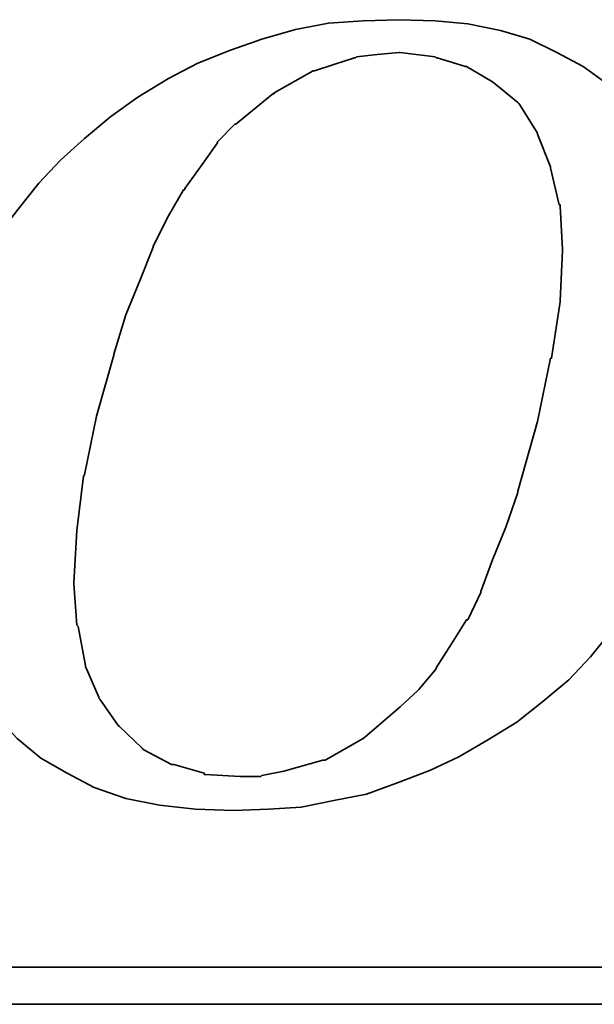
# Model space of a CAD drawing. Header units: millimetres. Extents: x 4 to 336, y 30 to 247.
# Tile 48 of 66: x 272.79 to 275.32, y 128.22 to 132.55. Entities that reach past the tile are written whole.
import ezdxf

# ---------------------------------------------------------------- set-up
doc = ezdxf.new("R2010")
doc.units = ezdxf.units.MM
doc.header["$LTSCALE"] = 0.2
doc.layers.add('DIM', color=4, linetype='CONTINUOUS')
doc.layers.add('layer 1', color=7, linetype='CONTINUOUS')

# ---------------------------------------------------------------- blocks, each defined once
blk = doc.blocks.new('A$Cf7f121c4')
at = {"layer": 'layer 1', "color": 1, "lineweight": 35}
for points, knots in [([(27.4112, 3.1916), (27.4112, 3.1916), (27.4972, 3.1006), (27.4972, 3.1006), (27.4972, 3.1006), (27.4972, 3.1006), (27.6027, 3.0141), (27.6027, 3.0141), (27.6027, 3.0141), (27.6027, 3.0141), (27.7177, 2.9476), (27.7177, 2.9476), (27.7177, 2.9476), (27.7177, 2.9476), (27.8377, 2.8846), (27.8377, 2.8846), (27.8377, 2.8846), (27.8377, 2.8846), (27.9767, 2.8366), (27.9767, 2.8366), (27.9767, 2.8366), (27.9767, 2.8366), (28.1257, 2.8076), (28.1257, 2.8076), (28.1257, 2.8076), (28.1257, 2.8076), (28.2842, 2.7886), (28.2842, 2.7886), (28.2842, 2.7886), (28.2842, 2.7886), (28.4517, 2.7836), (28.4517, 2.7836), (28.4517, 2.7836), (28.4517, 2.7836), (28.6057, 2.7886), (28.6057, 2.7886), (28.6057, 2.7886), (28.6057, 2.7886), (28.7492, 2.7986), (28.7492, 2.7986), (28.7492, 2.7986), (28.7492, 2.7986), (28.8932, 2.8271), (28.8932, 2.8271), (28.8932, 2.8271), (28.8932, 2.8271), (29.0372, 2.8556), (29.0372, 2.8556), (29.0372, 2.8556), (29.0372, 2.8556), (29.1812, 2.9086), (29.1812, 2.9086), (29.1812, 2.9086), (29.1812, 2.9086), (29.3202, 2.9616), (29.3202, 2.9616), (29.3202, 2.9616), (29.3202, 2.9616), (29.4452, 3.0196), (29.4452, 3.0196), (29.4452, 3.0196), (29.4452, 3.0196), (29.5752, 3.0956), (29.5752, 3.0956), (29.5752, 3.0956), (29.5752, 3.0956), (29.7002, 3.1726), (29.7002, 3.1726), (29.7002, 3.1726), (29.7002, 3.1726), (29.8152, 3.2636), (29.8152, 3.2636), (29.8152, 3.2636), (29.8152, 3.2636), (29.9297, 3.3596), (29.9297, 3.3596), (29.9297, 3.3596), (29.9297, 3.3596), (30.0257, 3.4601), (30.0257, 3.4601), (30.0257, 3.4601), (30.0257, 3.4601), (30.1172, 3.5756), (30.1172, 3.5756), (30.1172, 3.5756), (30.1172, 3.5756), (30.2032, 3.6906), (30.2032, 3.6906), (30.2032, 3.6906), (30.2032, 3.6906), (30.2802, 3.8206), (30.2802, 3.8206), (30.2802, 3.8206), (30.2802, 3.8206), (30.3522, 3.9456), (30.3522, 3.9456), (30.3522, 3.9456), (30.3522, 3.9456), (30.4487, 4.1901), (30.4487, 4.1901), (30.4487, 4.1901), (30.4487, 4.1901), (30.5252, 4.4246), (30.5252, 4.4246), (30.5252, 4.4246), (30.5252, 4.4246), (30.5582, 4.6796), (30.5582, 4.6796), (30.5582, 4.6796), (30.5582, 4.6796), (30.5777, 4.9286), (30.5777, 4.9286), (30.5777, 4.9286), (30.5777, 4.9286), (30.5677, 5.0776), (30.5677, 5.0776), (30.5677, 5.0776), (30.5677, 5.0776), (30.5537, 5.2166), (30.5537, 5.2166), (30.5537, 5.2166), (30.5537, 5.2166), (30.5302, 5.3506), (30.5302, 5.3506), (30.5302, 5.3506), (30.5302, 5.3506), (30.4862, 5.4706), (30.4862, 5.4706), (30.4862, 5.4706), (30.4862, 5.4706), (30.4287, 5.5906), (30.4287, 5.5906), (30.4287, 5.5906), (30.4287, 5.5906), (30.3662, 5.7061), (30.3662, 5.7061), (30.3662, 5.7061), (30.3662, 5.7061), (30.2852, 5.8066), (30.2852, 5.8066), (30.2852, 5.8066), (30.2852, 5.8066), (30.1987, 5.8981), (30.1987, 5.8981), (30.1987, 5.8981), (30.1987, 5.8981), (30.0982, 5.9846), (30.0982, 5.9846), (30.0982, 5.9846), (30.0982, 5.9846), (29.9922, 6.0616), (29.9922, 6.0616), (29.9922, 6.0616), (29.9922, 6.0616), (29.8772, 6.1236), (29.8772, 6.1236), (29.8772, 6.1236), (29.8772, 6.1236), (29.7572, 6.1811), (29.7572, 6.1811), (29.7572, 6.1811), (29.7572, 6.1811), (29.6282, 6.2196), (29.6282, 6.2196), (29.6282, 6.2196), (29.6282, 6.2196), (29.4837, 6.2486), (29.4837, 6.2486), (29.4837, 6.2486), (29.4837, 6.2486), (29.3397, 6.2626), (29.3397, 6.2626), (29.3397, 6.2626), (29.3397, 6.2626), (29.1812, 6.2676), (29.1812, 6.2676), (29.1812, 6.2676), (29.1812, 6.2676), (29.0227, 6.2626), (29.0227, 6.2626), (29.0227, 6.2626), (29.0227, 6.2626), (28.8697, 6.2526), (28.8697, 6.2526), (28.8697, 6.2526), (28.8697, 6.2526), (28.7252, 6.2246), (28.7252, 6.2246), (28.7252, 6.2246), (28.7252, 6.2246), (28.5767, 6.1811), (28.5767, 6.1811), (28.5767, 6.1811), (28.5767, 6.1811), (28.4377, 6.1336), (28.4377, 6.1336), (28.4377, 6.1336), (28.4377, 6.1336), (28.2942, 6.0756), (28.2942, 6.0756), (28.2942, 6.0756), (28.2942, 6.0756), (28.1642, 6.0086), (28.1642, 6.0086), (28.1642, 6.0086), (28.1642, 6.0086), (28.0302, 5.9266), (28.0302, 5.9266), (28.0302, 5.9266), (28.0302, 5.9266), (27.9102, 5.8406), (27.9102, 5.8406), (27.9102, 5.8406), (27.9102, 5.8406), (27.7947, 5.7446), (27.7947, 5.7446), (27.7947, 5.7446), (27.7947, 5.7446), (27.6892, 5.6486), (27.6892, 5.6486), (27.6892, 5.6486), (27.6892, 5.6486), (27.5932, 5.5476), (27.5932, 5.5476), (27.5932, 5.5476), (27.5932, 5.5476), (27.5022, 5.4326), (27.5022, 5.4326), (27.5022, 5.4326), (27.5022, 5.4326), (27.4202, 5.3271), (27.4202, 5.3271), (27.4202, 5.3271), (27.4202, 5.3271), (27.3532, 5.2066), (27.3532, 5.2066), (27.3532, 5.2066), (27.3532, 5.2066), (27.2962, 5.0876), (27.2962, 5.0876), (27.2962, 5.0876), (27.2962, 5.0876), (27.1902, 4.8376), (27.1902, 4.8376), (27.1902, 4.8376), (27.1902, 4.8376), (27.1182, 4.6021), (27.1182, 4.6021), (27.1182, 4.6021), (27.1182, 4.6021), (27.0802, 4.3726), (27.0802, 4.3726), (27.0802, 4.3726), (27.0802, 4.3726), (27.0612, 4.1516), (27.0612, 4.1516), (27.0612, 4.1516), (27.0612, 4.1516), (27.0702, 4.0176), (27.0702, 4.0176), (27.0702, 4.0176), (27.0702, 4.0176), (27.0852, 3.8876), (27.0852, 3.8876), (27.0852, 3.8876), (27.0852, 3.8876), (27.0892, 3.8876), (27.0892, 3.8876), (27.0892, 3.8876), (27.0892, 3.8876), (27.1092, 3.7536), (27.1092, 3.7536), (27.1092, 3.7536), (27.1092, 3.7536), (27.1522, 3.6331), (27.1522, 3.6331), (27.1522, 3.6331), (27.1522, 3.6331), (27.2002, 3.5181), (27.2002, 3.5181), (27.2002, 3.5181), (27.2002, 3.5181), (27.2572, 3.4026), (27.2572, 3.4026), (27.2572, 3.4026), (27.2572, 3.4026), (27.3292, 3.2976), (27.3292, 3.2976), (27.3292, 3.2976), (27.3292, 3.2976), (27.4112, 3.1916), (27.4112, 3.1916)], [0, 0, 0, 0, 0.013699, 0.013699, 0.013699, 0.013699, 0.027397, 0.027397, 0.027397, 0.027397, 0.041096, 0.041096, 0.041096, 0.041096, 0.054795, 0.054795, 0.054795, 0.054795, 0.068493, 0.068493, 0.068493, 0.068493, 0.082192, 0.082192, 0.082192, 0.082192, 0.09589, 0.09589, 0.09589, 0.09589, 0.109589, 0.109589, 0.109589, 0.109589, 0.123288, 0.123288, 0.123288, 0.123288, 0.136986, 0.136986, 0.136986, 0.136986, 0.150685, 0.150685, 0.150685, 0.150685, 0.164384, 0.164384, 0.164384, 0.164384, 0.178082, 0.178082, 0.178082, 0.178082, 0.191781, 0.191781, 0.191781, 0.191781, 0.205479, 0.205479, 0.205479, 0.205479, 0.219178, 0.219178, 0.219178, 0.219178, 0.232877, 0.232877, 0.232877, 0.232877, 0.246575, 0.246575, 0.246575, 0.246575, 0.260274, 0.260274, 0.260274, 0.260274, 0.273973, 0.273973, 0.273973, 0.273973, 0.287671, 0.287671, 0.287671, 0.287671, 0.30137, 0.30137, 0.30137, 0.30137, 0.315068, 0.315068, 0.315068, 0.315069, 0.328767, 0.328767, 0.328767, 0.328767, 0.342466, 0.342466, 0.342466, 0.342466, 0.356164, 0.356164, 0.356164, 0.356164, 0.369863, 0.369863, 0.369863, 0.369863, 0.383562, 0.383562, 0.383562, 0.383562, 0.39726, 0.39726, 0.39726, 0.39726, 0.410959, 0.410959, 0.410959, 0.410959, 0.424658, 0.424658, 0.424658, 0.424658, 0.438356, 0.438356, 0.438356, 0.438356, 0.452055, 0.452055, 0.452055, 0.452055, 0.465753, 0.465753, 0.465753, 0.465753, 0.479452, 0.479452, 0.479452, 0.479452, 0.493151, 0.493151, 0.493151, 0.493151, 0.506849, 0.506849, 0.506849, 0.506849, 0.520548, 0.520548, 0.520548, 0.520548, 0.534247, 0.534247, 0.534247, 0.534247, 0.547945, 0.547945, 0.547945, 0.547945, 0.561644, 0.561644, 0.561644, 0.561644, 0.575342, 0.575342, 0.575342, 0.575342, 0.589041, 0.589041, 0.589041, 0.589041, 0.60274, 0.60274, 0.60274, 0.60274, 0.616438, 0.616438, 0.616438, 0.616438, 0.630137, 0.630137, 0.630137, 0.630137, 0.643836, 0.643836, 0.643836, 0.643836, 0.657534, 0.657534, 0.657534, 0.657534, 0.671233, 0.671233, 0.671233, 0.671233, 0.684932, 0.684932, 0.684932, 0.684932, 0.69863, 0.69863, 0.69863, 0.69863, 0.712329, 0.712329, 0.712329, 0.712329, 0.726027, 0.726027, 0.726027, 0.726027, 0.739726, 0.739726, 0.739726, 0.739726, 0.753425, 0.753425, 0.753425, 0.753425, 0.767123, 0.767123, 0.767123, 0.767123, 0.780822, 0.780822, 0.780822, 0.780822, 0.794521, 0.794521, 0.794521, 0.794521, 0.808219, 0.808219, 0.808219, 0.808219, 0.821918, 0.821918, 0.821918, 0.821918, 0.835616, 0.835616, 0.835616, 0.835616, 0.849315, 0.849315, 0.849315, 0.849315, 0.863014, 0.863014, 0.863014, 0.863014, 0.876712, 0.876712, 0.876712, 0.876712, 0.890411, 0.890411, 0.890411, 0.890411, 0.90411, 0.90411, 0.90411, 0.90411, 0.917808, 0.917808, 0.917808, 0.917808, 0.931507, 0.931507, 0.931507, 0.931507, 0.945205, 0.945205, 0.945205, 0.945205, 0.958904, 0.958904, 0.958904, 0.958904, 0.972603, 0.972603, 0.972603, 0.972603, 0.986301, 0.986301, 0.986301, 0.986301, 1, 1, 1, 1]), ([(27.9242, 4.7946), (27.9242, 4.7946), (27.9767, 4.9676), (27.9767, 4.9676), (27.9767, 4.9676), (27.9767, 4.9676), (28.0392, 5.1211), (28.0392, 5.1211), (28.0392, 5.1211), (28.0392, 5.1211), (28.0967, 5.2646), (28.0967, 5.2646), (28.0967, 5.2646), (28.0967, 5.2646), (28.0967, 5.2696), (28.0967, 5.2696), (28.0967, 5.2696), (28.0967, 5.2696), (28.1642, 5.4036), (28.1642, 5.4036), (28.1642, 5.4036), (28.1642, 5.4036), (28.2312, 5.5186), (28.2312, 5.5186), (28.2312, 5.5186), (28.2312, 5.5186), (28.2362, 5.5186), (28.2362, 5.5186), (28.2362, 5.5186), (28.2362, 5.5186), (28.2362, 5.5236), (28.2362, 5.5236), (28.2362, 5.5236), (28.2362, 5.5236), (28.3127, 5.6291), (28.3127, 5.6291), (28.3127, 5.6291), (28.3127, 5.6291), (28.3802, 5.7256), (28.3802, 5.7256), (28.3802, 5.7256), (28.3802, 5.7256), (28.3802, 5.7296), (28.3802, 5.7296), (28.3802, 5.7296), (28.3802, 5.7296), (28.4567, 5.8066), (28.4567, 5.8066), (28.4567, 5.8066), (28.4567, 5.8066), (28.4617, 5.8066), (28.4617, 5.8066), (28.4617, 5.8066), (28.4617, 5.8066), (28.6252, 5.9416), (28.6252, 5.9416), (28.6252, 5.9416), (28.6252, 5.9416), (28.6302, 5.9416), (28.6302, 5.9416), (28.6302, 5.9416), (28.6302, 5.9416), (28.6302, 5.9456), (28.6302, 5.9456), (28.6302, 5.9456), (28.6302, 5.9456), (28.8022, 6.0416), (28.8022, 6.0416), (28.8022, 6.0416), (28.8022, 6.0416), (28.8077, 6.0416), (28.8077, 6.0416), (28.8077, 6.0416), (28.8077, 6.0416), (28.8932, 6.0706), (28.8932, 6.0706), (28.8932, 6.0706), (28.8932, 6.0706), (28.9852, 6.0996), (28.9852, 6.0996), (28.9852, 6.0996), (28.9852, 6.0996), (28.9892, 6.0996), (28.9892, 6.0996), (28.9892, 6.0996), (28.9892, 6.0996), (28.9942, 6.1046), (28.9942, 6.1046), (28.9942, 6.1046), (28.9942, 6.1046), (29.0852, 6.1136), (29.0852, 6.1136), (29.0852, 6.1136), (29.0852, 6.1136), (29.1812, 6.1236), (29.1812, 6.1236), (29.1812, 6.1236), (29.1812, 6.1236), (29.1862, 6.1236), (29.1862, 6.1236), (29.1862, 6.1236), (29.1862, 6.1236), (29.3397, 6.1046), (29.3397, 6.1046), (29.3397, 6.1046), (29.3397, 6.1046), (29.3442, 6.0996), (29.3442, 6.0996), (29.3442, 6.0996), (29.3442, 6.0996), (29.3492, 6.0996), (29.3492, 6.0996), (29.3492, 6.0996), (29.3492, 6.0996), (29.4737, 6.0616), (29.4737, 6.0616), (29.4737, 6.0616), (29.4737, 6.0616), (29.4787, 6.0616), (29.4787, 6.0616), (29.4787, 6.0616), (29.4787, 6.0616), (29.5937, 5.9936), (29.5937, 5.9936), (29.5937, 5.9936), (29.5937, 5.9936), (29.5987, 5.9896), (29.5987, 5.9896), (29.5987, 5.9896), (29.5987, 5.9896), (29.7042, 5.9026), (29.7042, 5.9026), (29.7042, 5.9026), (29.7042, 5.9026), (29.7092, 5.8981), (29.7092, 5.8981), (29.7092, 5.8981), (29.7092, 5.8981), (29.7142, 5.8931), (29.7142, 5.8931), (29.7142, 5.8931), (29.7142, 5.8931), (29.7912, 5.7681), (29.7912, 5.7681), (29.7912, 5.7681), (29.7912, 5.7681), (29.7912, 5.7636), (29.7912, 5.7636), (29.7912, 5.7636), (29.7912, 5.7636), (29.8482, 5.6196), (29.8482, 5.6196), (29.8482, 5.6196), (29.8482, 5.6196), (29.8482, 5.6146), (29.8482, 5.6146), (29.8482, 5.6146), (29.8482, 5.6146), (29.8872, 5.4521), (29.8872, 5.4521), (29.8872, 5.4521), (29.8872, 5.4521), (29.8912, 5.4521), (29.8912, 5.4521), (29.8912, 5.4521), (29.8912, 5.4521), (29.8912, 5.4466), (29.8912, 5.4466), (29.8912, 5.4466), (29.8912, 5.4466), (29.9012, 5.2546), (29.9012, 5.2546), (29.9012, 5.2546), (29.9012, 5.2546), (29.9012, 5.2501), (29.9012, 5.2501), (29.9012, 5.2501), (29.9012, 5.2501), (29.8912, 5.0296), (29.8912, 5.0296), (29.8912, 5.0296), (29.8912, 5.0296), (29.8912, 5.0246), (29.8912, 5.0246), (29.8912, 5.0246), (29.8912, 5.0246), (29.8532, 4.7756), (29.8532, 4.7756), (29.8532, 4.7756), (29.8532, 4.7756), (29.8482, 4.7756), (29.8482, 4.7756), (29.8482, 4.7756), (29.8482, 4.7756), (29.7912, 4.4966), (29.7912, 4.4966), (29.7912, 4.4966), (29.7912, 4.4966), (29.7042, 4.1901), (29.7042, 4.1901), (29.7042, 4.1901), (29.7042, 4.1901), (29.7042, 4.1846), (29.7042, 4.1846), (29.7042, 4.1846), (29.7042, 4.1846), (29.6522, 4.0316), (29.6522, 4.0316), (29.6522, 4.0316), (29.6522, 4.0316), (29.5937, 3.8876), (29.5937, 3.8876), (29.5937, 3.8876), (29.5937, 3.8876), (29.5412, 3.7486), (29.5412, 3.7486), (29.5412, 3.7486), (29.5412, 3.7486), (29.5412, 3.7436), (29.5412, 3.7436), (29.5412, 3.7436), (29.5412, 3.7436), (29.4837, 3.6236), (29.4837, 3.6236), (29.4837, 3.6236), (29.4837, 3.6236), (29.4787, 3.6236), (29.4787, 3.6236), (29.4787, 3.6236), (29.4787, 3.6236), (29.4122, 3.5181), (29.4122, 3.5181), (29.4122, 3.5181), (29.4122, 3.5181), (29.3442, 3.4126), (29.3442, 3.4126), (29.3442, 3.4126), (29.3442, 3.4126), (29.3442, 3.4076), (29.3442, 3.4076), (29.3442, 3.4076), (29.3442, 3.4076), (29.2682, 3.3166), (29.2682, 3.3166), (29.2682, 3.3166), (29.2682, 3.3166), (29.2632, 3.3116), (29.2632, 3.3116), (29.2632, 3.3116), (29.2632, 3.3116), (29.1862, 3.2396), (29.1862, 3.2396), (29.1862, 3.2396), (29.1862, 3.2396), (29.0282, 3.1051), (29.0282, 3.1051), (29.0282, 3.1051), (29.0282, 3.1051), (29.0227, 3.1006), (29.0227, 3.1006), (29.0227, 3.1006), (29.0227, 3.1006), (28.8552, 3.0046), (28.8552, 3.0046), (28.8552, 3.0046), (28.8552, 3.0046), (28.8502, 3.0046), (28.8502, 3.0046), (28.8502, 3.0046), (28.8502, 3.0046), (28.8457, 3.0046), (28.8457, 3.0046), (28.8457, 3.0046), (28.8457, 3.0046), (28.6732, 2.9566), (28.6732, 2.9566), (28.6732, 2.9566), (28.6732, 2.9566), (28.5767, 2.9371), (28.5767, 2.9371), (28.5767, 2.9371), (28.5767, 2.9371), (28.5717, 2.9326), (28.5717, 2.9326), (28.5717, 2.9326), (28.5717, 2.9326), (28.5672, 2.9326), (28.5672, 2.9326), (28.5672, 2.9326), (28.5672, 2.9326), (28.4807, 2.9326), (28.4807, 2.9326), (28.4807, 2.9326), (28.4807, 2.9326), (28.3272, 2.9421), (28.3272, 2.9421), (28.3272, 2.9421), (28.3272, 2.9421), (28.3222, 2.9421), (28.3222, 2.9421), (28.3222, 2.9421), (28.3222, 2.9421), (28.3222, 2.9476), (28.3222, 2.9476), (28.3222, 2.9476), (28.3222, 2.9476), (28.1882, 2.9856), (28.1882, 2.9856), (28.1882, 2.9856), (28.1882, 2.9856), (28.1832, 2.9856), (28.1832, 2.9856), (28.1832, 2.9856), (28.1832, 2.9856), (28.1782, 2.9856), (28.1782, 2.9856), (28.1782, 2.9856), (28.1782, 2.9856), (28.0537, 3.0526), (28.0537, 3.0526), (28.0537, 3.0526), (28.0537, 3.0526), (28.0487, 3.0576), (28.0487, 3.0576), (28.0487, 3.0576), (28.0487, 3.0576), (27.9482, 3.1536), (27.9482, 3.1536), (27.9482, 3.1536), (27.9482, 3.1536), (27.9432, 3.1586), (27.9432, 3.1586), (27.9432, 3.1586), (27.9432, 3.1586), (27.8622, 3.2736), (27.8622, 3.2736), (27.8622, 3.2736), (27.8622, 3.2736), (27.8572, 3.2786), (27.8572, 3.2786), (27.8572, 3.2786), (27.8572, 3.2786), (27.8572, 3.2826), (27.8572, 3.2826), (27.8572, 3.2826), (27.8572, 3.2826), (27.7992, 3.4176), (27.7992, 3.4176), (27.7992, 3.4176), (27.7992, 3.4176), (27.7992, 3.4226), (27.7992, 3.4226), (27.7992, 3.4226), (27.7992, 3.4226), (27.7662, 3.5946), (27.7662, 3.5946), (27.7662, 3.5946), (27.7662, 3.5946), (27.7612, 3.5996), (27.7612, 3.5996), (27.7612, 3.5996), (27.7612, 3.5996), (27.7472, 3.7816), (27.7472, 3.7816), (27.7472, 3.7816), (27.7472, 3.7816), (27.7472, 3.7866), (27.7472, 3.7866), (27.7472, 3.7866), (27.7472, 3.7866), (27.7612, 4.0176), (27.7612, 4.0176), (27.7612, 4.0176), (27.7612, 4.0176), (27.7897, 4.2566), (27.7897, 4.2566), (27.7897, 4.2566), (27.7897, 4.2566), (27.7947, 4.2616), (27.7947, 4.2616), (27.7947, 4.2616), (27.7947, 4.2616), (27.8477, 4.5206), (27.8477, 4.5206), (27.8477, 4.5206), (27.8477, 4.5206), (27.9242, 4.7896), (27.9242, 4.7896), (27.9242, 4.7896), (27.9242, 4.7896), (27.9242, 4.7946), (27.9242, 4.7946)], [0, 0, 0, 0, 0.010204, 0.010204, 0.010204, 0.010204, 0.020408, 0.020408, 0.020408, 0.020408, 0.030612, 0.030612, 0.030612, 0.030612, 0.040816, 0.040816, 0.040816, 0.040816, 0.05102, 0.05102, 0.05102, 0.05102, 0.061224, 0.061224, 0.061224, 0.061224, 0.071429, 0.071429, 0.071429, 0.071429, 0.081633, 0.081633, 0.081633, 0.081633, 0.091837, 0.091837, 0.091837, 0.091837, 0.102041, 0.102041, 0.102041, 0.102041, 0.112245, 0.112245, 0.112245, 0.112245, 0.122449, 0.122449, 0.122449, 0.122449, 0.132653, 0.132653, 0.132653, 0.132653, 0.142857, 0.142857, 0.142857, 0.142857, 0.153061, 0.153061, 0.153061, 0.153061, 0.163265, 0.163265, 0.163265, 0.163265, 0.173469, 0.173469, 0.173469, 0.173469, 0.183673, 0.183673, 0.183673, 0.183673, 0.193878, 0.193878, 0.193878, 0.193878, 0.204082, 0.204082, 0.204082, 0.204082, 0.214286, 0.214286, 0.214286, 0.214286, 0.22449, 0.22449, 0.22449, 0.22449, 0.234694, 0.234694, 0.234694, 0.234694, 0.244898, 0.244898, 0.244898, 0.244898, 0.255102, 0.255102, 0.255102, 0.255102, 0.265306, 0.265306, 0.265306, 0.265306, 0.27551, 0.27551, 0.27551, 0.27551, 0.285714, 0.285714, 0.285714, 0.285714, 0.295918, 0.295918, 0.295918, 0.295918, 0.306122, 0.306122, 0.306122, 0.306122, 0.316327, 0.316327, 0.316327, 0.316327, 0.326531, 0.326531, 0.326531, 0.326531, 0.336735, 0.336735, 0.336735, 0.336735, 0.346939, 0.346939, 0.346939, 0.346939, 0.357143, 0.357143, 0.357143, 0.357143, 0.367347, 0.367347, 0.367347, 0.367347, 0.377551, 0.377551, 0.377551, 0.377551, 0.387755, 0.387755, 0.387755, 0.387755, 0.397959, 0.397959, 0.397959, 0.397959, 0.408163, 0.408163, 0.408163, 0.408163, 0.418367, 0.418367, 0.418367, 0.418367, 0.428571, 0.428571, 0.428571, 0.428571, 0.438776, 0.438776, 0.438776, 0.438776, 0.44898, 0.44898, 0.44898, 0.44898, 0.459184, 0.459184, 0.459184, 0.459184, 0.469388, 0.469388, 0.469388, 0.469388, 0.479592, 0.479592, 0.479592, 0.479592, 0.489796, 0.489796, 0.489796, 0.489796, 0.5, 0.5, 0.5, 0.5, 0.510204, 0.510204, 0.510204, 0.510204, 0.520408, 0.520408, 0.520408, 0.520408, 0.530612, 0.530612, 0.530612, 0.530612, 0.540816, 0.540816, 0.540816, 0.540816, 0.55102, 0.55102, 0.55102, 0.55102, 0.561224, 0.561224, 0.561224, 0.561224, 0.571429, 0.571429, 0.571429, 0.571429, 0.581633, 0.581633, 0.581633, 0.581633, 0.591837, 0.591837, 0.591837, 0.591837, 0.602041, 0.602041, 0.602041, 0.602041, 0.612245, 0.612245, 0.612245, 0.612245, 0.622449, 0.622449, 0.622449, 0.622449, 0.632653, 0.632653, 0.632653, 0.632653, 0.642857, 0.642857, 0.642857, 0.642857, 0.653061, 0.653061, 0.653061, 0.653061, 0.663265, 0.663265, 0.663265, 0.663265, 0.673469, 0.673469, 0.673469, 0.673469, 0.683673, 0.683673, 0.683673, 0.683673, 0.693878, 0.693878, 0.693878, 0.693878, 0.704082, 0.704082, 0.704082, 0.704082, 0.714286, 0.714286, 0.714286, 0.714286, 0.72449, 0.72449, 0.72449, 0.72449, 0.734694, 0.734694, 0.734694, 0.734694, 0.744898, 0.744898, 0.744898, 0.744898, 0.755102, 0.755102, 0.755102, 0.755102, 0.765306, 0.765306, 0.765306, 0.765306, 0.77551, 0.77551, 0.77551, 0.77551, 0.785714, 0.785714, 0.785714, 0.785714, 0.795918, 0.795918, 0.795918, 0.795918, 0.806122, 0.806122, 0.806122, 0.806122, 0.816327, 0.816327, 0.816327, 0.816327, 0.826531, 0.826531, 0.826531, 0.826531, 0.836735, 0.836735, 0.836735, 0.836735, 0.846939, 0.846939, 0.846939, 0.846939, 0.857143, 0.857143, 0.857143, 0.857143, 0.867347, 0.867347, 0.867347, 0.867347, 0.877551, 0.877551, 0.877551, 0.877551, 0.887755, 0.887755, 0.887755, 0.887755, 0.897959, 0.897959, 0.897959, 0.897959, 0.908163, 0.908163, 0.908163, 0.908163, 0.918367, 0.918367, 0.918367, 0.918367, 0.928571, 0.928571, 0.928571, 0.928571, 0.938776, 0.938776, 0.938776, 0.938776, 0.94898, 0.94898, 0.94898, 0.94898, 0.959184, 0.959184, 0.959184, 0.959184, 0.969388, 0.969388, 0.969388, 0.969388, 0.979592, 0.979592, 0.979592, 0.979592, 0.989796, 0.989796, 0.989796, 0.989796, 1, 1, 1, 1]), ([(44.8617, 2.6926), (44.8617, 2.6926), (44.8617, 2.1311), (44.8617, 2.1311), (44.8617, 2.1311), (44.8617, 2.1311), (44.8617, 2.0926), (44.8617, 2.0926), (44.8617, 2.0926), (44.8617, 2.0926), (44.8232, 2.0926), (44.8232, 2.0926), (44.8232, 2.0926), (44.8232, 2.0926), (12.0142, 2.0926), (12.0142, 2.0926), (12.0142, 2.0926), (12.0142, 2.0926), (12.0142, 1.9296), (12.0142, 1.9296), (12.0142, 1.9296), (12.0142, 1.9296), (46.2582, 1.9296), (46.2582, 1.9296), (46.2582, 1.9296), (46.2582, 1.9296), (44.8617, 2.6926), (44.8617, 2.6926)], [0, 0, 0, 0, 0.142857, 0.142857, 0.142857, 0.142857, 0.285714, 0.285714, 0.285714, 0.285714, 0.428571, 0.428571, 0.428571, 0.428571, 0.571429, 0.571429, 0.571429, 0.571429, 0.714286, 0.714286, 0.714286, 0.714286, 0.857143, 0.857143, 0.857143, 0.857143, 1, 1, 1, 1])]:
    blk.add_open_spline(points, degree=3, knots=knots, dxfattribs=at)

msp = doc.modelspace()

# ---------------------------------------------------------------- block references
at = {"layer": 'DIM'}
msp.add_blockref('A$Cf7f121c4', (245.2822, 126.287), dxfattribs=at)

doc.saveas('drawing.dxf')
